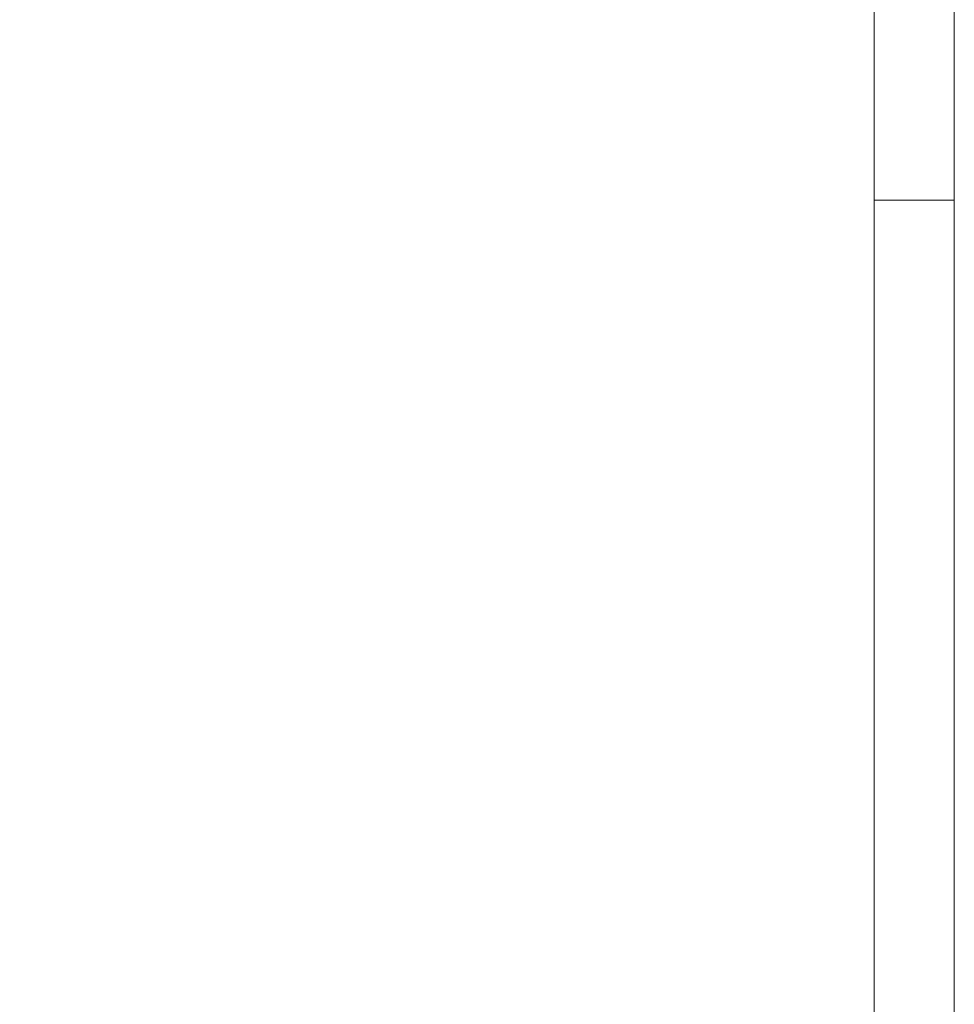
# Model space of a CAD drawing. Header units: millimetres. Extents: x 0 to 650, y -1 to 707.
# Tile 32 of 131: x 100.37 to 106.2, y 631.62 to 637.76. Entities that reach past the tile are written whole.
import ezdxf
from ezdxf.xclip import XClip

# ---------------------------------------------------------------- set-up
doc = ezdxf.new("R2010")
doc.units = ezdxf.units.MM
doc.header["$MEASUREMENT"] = 0
doc.header["$XCLIPFRAME"] = 0
doc.linetypes.add('Wipeout_Contour', pattern=[1000, 0, -1000])
doc.layers.add('Parede.ARQ', color=7, linetype='Continuous')

# ---------------------------------------------------------------- blocks, each defined once
blk = doc.blocks.new('Desenho_3_3', base_point=(252.3092, 622.8349))
at = {"color": 254, "linetype": 'Wipeout_Contour', "lineweight": 0, "ltscale": 49723.751362}
blk.add_wipeout([(94.5429, 671.1349), (94.5429, 640.4986), (94.5994, 640.5107), (94.7905, 640.5239), (95.1427, 640.4912), (95.365, 640.4595), (95.4283, 640.4846), (95.5884, 640.4416), (95.6004, 640.4152), (95.6029, 640.4289), (95.6126, 640.4518), (95.662, 640.5254), (95.7763, 640.5773), (95.7946, 640.5807), (95.8476, 640.6042), (95.9371, 640.6175), (95.9863, 640.6125), (96.0217, 640.6273), (96.0479, 640.6371), (96.1676, 640.657), (96.2813, 640.6661), (96.4754, 640.6377), (96.5481, 640.5813), (96.5989, 640.5783), (96.6613, 640.5393), (96.7552, 640.5338), (96.9238, 640.4717), (96.9696, 640.4206), (97.0932, 640.3047), (97.1285, 640.2394), (97.2687, 640.0597), (97.2838, 640.0001), (97.3465, 639.752), (97.3512, 639.733), (97.3804, 639.4584), (97.3817, 639.2528), (97.3613, 639.1943), (97.3575, 639.1753), (97.3338, 639.0407), (97.3263, 639.0177), (97.3215, 639.0062), (97.2449, 638.7539), (97.1209, 638.4391), (97.1104, 638.4204), (97.0293, 638.3113), (97.0515, 638.2973), (97.2452, 638.1278), (97.244, 638.0629), (97.3922, 637.6313), (97.5056, 637.4981), (97.5425, 637.341), (97.6034, 637.266), (97.6351, 637.0703), (98.2231, 636.5501), (98.2992, 636.3303), (98.668, 635.4423), (98.4927, 634.8674), (98.0783, 634.4688), (97.7351, 634.2248), (97.7135, 634.2059), (97.6221, 634.142), (97.1761, 633.7399), (97.238, 633.4163), (97.3481, 632.8758), (97.5164, 631.9291), (97.5626, 631.611), (97.5859, 631.4505), (97.5591, 631.1491), (97.2578, 631.1941), (97.2488, 631.1422), (97.2673, 631.1122), (97.535, 630.5802), (97.6906, 630.2961), (105.6958, 630.9629), (105.6958, 638.6349), (106.1958, 638.6349), (106.1958, 671.1349)], dxfattribs=at).dxf.layer = 'Parede.ARQ'
at = {"color": 254, "linetype": 'Wipeout_Contour', "lineweight": 0, "ltscale": 2563.412391}
blk.add_wipeout([(106.1958, 636.6349), (105.6958, 636.6349), (105.6958, 627.4349), (106.1958, 627.4349)], dxfattribs=at).dxf.layer = 'Parede.ARQ'
at = {"color": 254, "linetype": 'Wipeout_Contour', "lineweight": 0, "ltscale": 2585.506932}
blk.add_wipeout([(106.1958, 638.6349), (105.6958, 638.6349), (105.6958, 636.6349), (106.1958, 636.6349)], dxfattribs=at).dxf.layer = 'Parede.ARQ'
at = {"layer": 'Parede.ARQ', "color": 8, "linetype": 'Continuous', "lineweight": 0}
for p, q in [((106.1958, 656.6349), (106.1958, 622.6849)), ((105.6958, 636.6349), (105.6958, 638.6349)), ((105.6958, 627.4349), (105.6958, 636.6349)), ((106.1958, 636.6349), (105.6958, 636.6349))]:
    blk.add_line(p, q, dxfattribs=at)

msp = doc.modelspace()

# ---------------------------------------------------------------- block references
at = {"color": 7, "linetype": 'Continuous', "lineweight": 0}
ref = msp.add_blockref('Desenho_3_3', (252.3092, 622.8349), dxfattribs=at)
XClip(ref).set_block_clipping_path([(94.5429147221, 610.0813537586), (504.066260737, 688.4753035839)])

doc.saveas('drawing.dxf')
